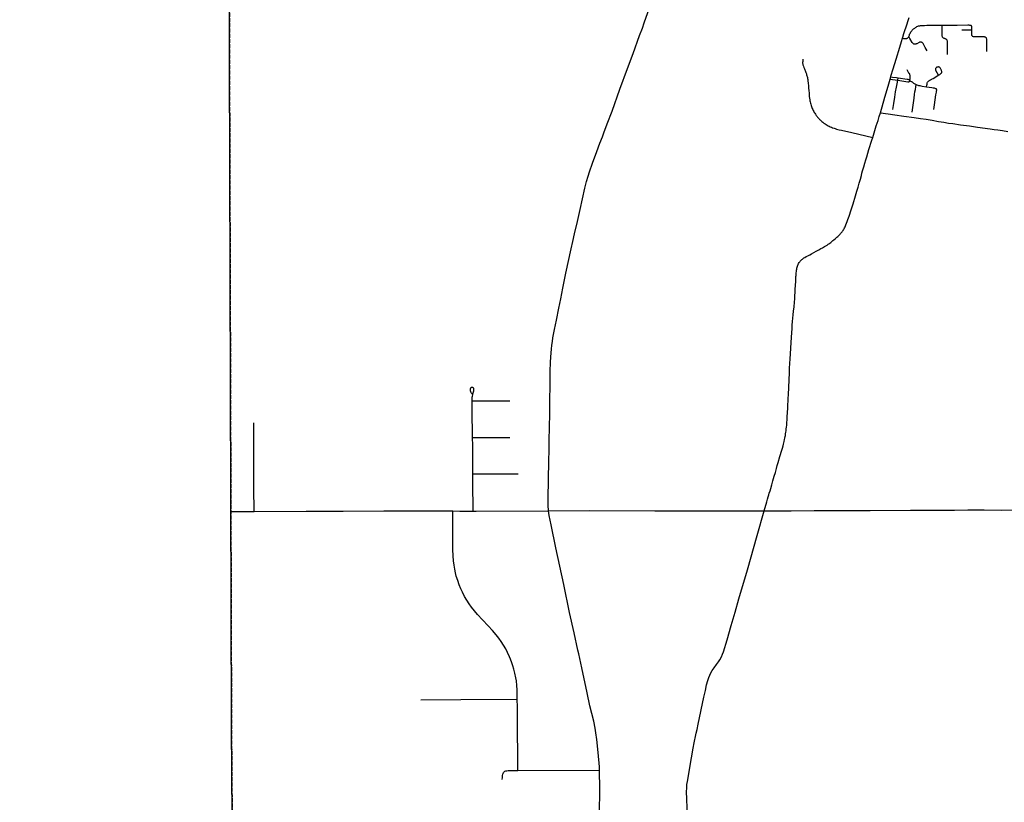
# Model space of a CAD drawing. Header units: feet. Extents: x 2113747 to 2516209, y 960708 to 1356798.
# Tile 17 of 92: x 2271117 to 2283286, y 1134075 to 1143748. Entities that reach past the tile are written whole.
import ezdxf

# ---------------------------------------------------------------- set-up
doc = ezdxf.new("R2010")
doc.units = ezdxf.units.FT
doc.header["$LTSCALE"] = 20
doc.header["$MEASUREMENT"] = 0
doc.linetypes.add('OhDOT_USTN3', pattern=[0.22, 0.165, -0.055])
for name, color, linetype in [('GM_X_Adjacent_County', 251, 'OhDOT_USTN3'), ('GM_X_City_Street', 251, 'Continuous'), ('GM_X_County', 251, 'OhDOT_USTN3'), ('GM_X_County_Road', 3, 'Continuous'), ('GM_X_Township', 251, 'OhDOT_USTN3'), ('GM_X_Township_Road', 4, 'Continuous'), ('GM_X_Township_Subdivision', 4, 'Continuous')]:
    doc.layers.add(name, color=color, linetype=linetype)

msp = doc.modelspace()

# ---------------------------------------------------------------- linework, layer by layer
at = {"layer": 'GM_X_Adjacent_County', "flags": 128}
msp.add_lwpolyline([(2192630, 1167520), (2192631, 1170404), (2192633, 1173673), (2192634, 1175629), (2192671, 1181169), (2192669, 1184775), (2192668, 1187767), (2192661, 1188885), (2192638, 1192623), (2192637, 1192687), (2192624, 1194838), (2192738, 1194840), (2198606, 1194974), (2199010, 1194983), (2204632, 1195040), (2205348, 1195050), (2205387, 1195051), (2205910, 1195059), (2205997, 1195060), (2208467, 1195087), (2214754, 1195227), (2218436, 1195308), (2224284, 1195429), (2225752, 1195458), (2225462, 1195534), (2225401, 1195595), (2225364, 1195691), (2225386, 1195871), (2225423, 1195969), (2225454, 1196101), (2225555, 1196175), (2225730, 1196146), (2225937, 1196104), (2226104, 1195950), (2226196, 1195762), (2226318, 1195778), (2226414, 1195876), (2226477, 1196120), (2226432, 1196340), (2226255, 1196528), (2226112, 1196634), (2226016, 1196777), (2225706, 1197038), (2225598, 1197214), (2225542, 1197429), (2225550, 1197574), (2225534, 1197683), (2225510, 1197752), (2225433, 1197823), (2225319, 1197810), (2225163, 1197850), (2225023, 1197884), (2224866, 1197996), (2224774, 1198238), (2224766, 1198416), (2224819, 1198833), (2224832, 1198918), (2224869, 1199050), (2224917, 1199124), (2224988, 1199164), (2225078, 1199177), (2225211, 1199143), (2225362, 1199058), (2225454, 1198986), (2225542, 1198976), (2225627, 1199021), (2225653, 1199069), (2225635, 1199164), (2225576, 1199318), (2225558, 1199409), (2225502, 1199641), (2225359, 1199810), (2225211, 1199887), (2225033, 1199916), (2224903, 1199927), (2224734, 1199887), (2224588, 1199837), (2224426, 1199853), (2224305, 1199924), (2224140, 1200009), (2224033, 1200099), (2223934, 1200224), (2223870, 1200324), (2223844, 1200457), (2223875, 1200571), (2223989, 1200714), (2224135, 1200891), (2224265, 1201013), (2224315, 1201058), (2224326, 1201095), (2224307, 1201143), (2224270, 1201186), (2224191, 1201257), (2224050, 1201262), (2223875, 1201254), (2223719, 1201260), (2223624, 1201297), (2223555, 1201352), (2223465, 1201458), (2223422, 1201570), (2223428, 1201647), (2223462, 1201752), (2223552, 1201843), (2223693, 1201904), (2223841, 1201967), (2223894, 1201999), (2223939, 1202044), (2223963, 1202134), (2223910, 1202269), (2223852, 1202341), (2223775, 1202357), (2223693, 1202349), (2223579, 1202304), (2223491, 1202259), (2223383, 1202227), (2223303, 1202248), (2223247, 1202301), (2223216, 1202378), (2223197, 1202484), (2223245, 1202643), (2223353, 1202799), (2223454, 1202942), (2223462, 1203019), (2223462, 1203064), (2223391, 1203189), (2223236, 1203283), (2223181, 1203339), (2223130, 1203396), (2223116, 1203464), (2223153, 1203562), (2223226, 1203633), (2223289, 1203695), (2223317, 1203766), (2223297, 1203887), (2223252, 1203949), (2223176, 1203975), (2223085, 1203955), (2223006, 1203918), (2222935, 1203853), (2222851, 1203698), (2222741, 1203608), (2222676, 1203594), (2222616, 1203610), (2222560, 1203698), (2222464, 1204074), (2222458, 1204286), (2222498, 1204359), (2222596, 1204452), (2222806, 1204585), (2222930, 1204676), (2222992, 1204741), (2223006, 1204789), (2222972, 1204848), (2222910, 1204913), (2222760, 1204955), (2222599, 1204969), (2222481, 1205009), (2222404, 1205077), (2222263, 1205241), (2222181, 1205337), (2222079, 1205407), (2221966, 1205441), (2221882, 1205472), (2221797, 1205517), (2221704, 1205619), (2221630, 1205687), (2221562, 1205698), (2221464, 1205681), (2221311, 1205613), (2221195, 1205577), (2221071, 1205582), (2220859, 1205622), (2220743, 1205681), (2220576, 1205823), (2220455, 1205944), (2220302, 1206023), (2220181, 1206074), (2220091, 1206150), (2220048, 1206308), (2220040, 1206484), (2219975, 1206616), (2219935, 1206710), (2219898, 1206817), (2219907, 1206919), (2220006, 1207032), (2220153, 1207136), (2220291, 1207227), (2220373, 1207289), (2220422, 1207378), (2220411, 1207566), (2220407, 1207761), (2220340, 1208008), (2220291, 1208255), (2220325, 1208431), (2220445, 1208769), (2220471, 1208945), (2220422, 1209154), (2220328, 1209282), (2220104, 1209492), (2219826, 1209709), (2219692, 1209851), (2219429, 1210204), (2219283, 1210473), (2219246, 1210694), (2219321, 1211065), (2219357, 1211201), (2219411, 1211402), (2219452, 1211743), (2219388, 1211972), (2219216, 1212230), (2219028, 1212466), (2218661, 1212777), (2218365, 1213088), (2218208, 1213347), (2218114, 1213710), (2218088, 1214033), (2218118, 1214403), (2218200, 1214647), (2218373, 1214973), (2218440, 1215097), (2218541, 1215411), (2218635, 1215696), (2218744, 1215898), (2218886, 1216149), (2219047, 1216370), (2219096, 1216517), (2219145, 1216741), (2219145, 1216921), (2219118, 1217142), (2219133, 1217333), (2219145, 1217521), (2219066, 1217817), (2219058, 1218049), (2219055, 1218326), (2219075, 1218515), (2219104, 1218655), (2219090, 1218754), (2219032, 1218922), (2218879, 1219180), (2218789, 1219297), (2218691, 1219360), (2218575, 1219379), (2218298, 1219383), (2217968, 1219293), (2217740, 1219274), (2217545, 1219308), (2217436, 1219297), (2217238, 1219297), (2217140, 1219345), (2217039, 1219458), (2216781, 1219757), (2216623, 1220057), (2216570, 1220251), (2216533, 1220570), (2216541, 1220687), (2216552, 1220844), (2216668, 1220915), (2216848, 1220915), (2217028, 1220836), (2217395, 1220687), (2217522, 1220769), (2217676, 1220956), (2217732, 1221095), (2217721, 1221245), (2217683, 1221395), (2217560, 1221466), (2217447, 1221395), (2217324, 1221398), (2217148, 1221466), (2216990, 1221616), (2216923, 1221672), (2216777, 1221754), (2216638, 1221784), (2216499, 1221758), (2216365, 1221702), (2216282, 1221679), (2216188, 1221762), (2216155, 1221904), (2216195, 1221993), (2217855, 1222014), (2218902, 1222026), (2221110, 1222045), (2224970, 1222054), (2226271, 1222054), (2227184, 1222047), (2228798, 1222028), (2230481, 1221983), (2231335, 1221971), (2233013, 1221964), (2233375, 1221986), (2235299, 1222030), (2235886, 1222019), (2238009, 1221952), (2239798, 1221947), (2240042, 1221947), (2240473, 1221945), (2240927, 1221944), (2242479, 1221940), (2243220, 1221939), (2246207, 1221908), (2259653, 1221765), (2265465, 1221711), (2271662, 1221657), (2271878, 1221655), (2272245, 1221652), (2272941, 1221646), (2272946, 1221095), (2272949, 1220734), (2272952, 1220381), (2272955, 1219996), (2272959, 1219527), (2272962, 1219225), (2272968, 1218487), (2272977, 1217406), (2272975, 1216501), (2272991, 1215563), (2273071, 1206556), (2273193, 1198453), (2273152, 1195400), (2273228, 1192712), (2273176, 1191453), (2273164, 1190519), (2273216, 1187364), (2273321, 1182083), (2273359, 1179654), (2273351, 1179125), (2273358, 1177776), (2273384, 1177023), (2273394, 1176620), (2273392, 1176176), (2273415, 1174720), (2273428, 1173104), (2273426, 1173044), (2273462, 1168895), (2273465, 1168621), (2273486, 1167056), (2273539, 1163372), (2273560, 1160546), (2273585, 1158808), (2273596, 1155295), (2273632, 1150488), (2273636, 1149823), (2273645, 1148717), (2273648, 1148193), (2273652, 1147706), (2273707, 1144117), (2273708, 1143906), (2273727, 1137672), (2273735, 1134958), (2273762, 1131307), (2273776, 1128908), (2273782, 1128013), (2273782, 1127896), (2273784, 1127599), (2273791, 1126395), (2273794, 1126045), (2273794, 1125938), (2273800, 1125028), (2273809, 1124393), (2273866, 1121327), (2273859, 1119170), (2273877, 1118817), (2273878, 1116829), (2273845, 1115019), (2273848, 1114656), (2273851, 1114281), (2273852, 1114201), (2273857, 1113636), (2273857, 1113575), (2273860, 1113281), (2273861, 1113069), (2273868, 1112294), (2273872, 1111794), (2273878, 1111173), (2273881, 1110748), (2273884, 1110420), (2273885, 1110318), (2273889, 1109866), (2273890, 1109708), (2273892, 1109492), (2273890, 1108659), (2273895, 1107881), (2273928, 1105260), (2273923, 1103969), (2273944, 1101977), (2274003, 1096382), (2274019, 1094549), (2274045, 1093010), (2274049, 1092053), (2274067, 1090515), (2273842, 1090511), (2272585, 1090487), (2271751, 1090471), (2270733, 1090435), (2268200, 1090405), (2267778, 1090418), (2267760, 1089304), (2267674, 1087762), (2267628, 1085890), (2267594, 1084592), (2267583, 1084035), (2267570, 1083741), (2267407, 1076551), (2267310, 1072879), (2267224, 1068546), (2267218, 1067680), (2267123, 1064546), (2267119, 1064405), (2267105, 1064278), (2267009, 1060529), (2266030, 1060558), (2264764, 1060590), (2264179, 1060605), (2263523, 1060622), (2262905, 1060648), (2262578, 1060658), (2262494, 1060660), (2262468, 1060662), (2262069, 1060670), (2259905, 1060723), (2259350, 1060738), (2254917, 1060860), (2252022, 1060939), (2251064, 1060965), (2247613, 1061077), (2245773, 1061157), (2240479, 1061338), (2240259, 1061347), (2239174, 1061390), (2237828, 1061436), (2234873, 1061544), (2228638, 1061772), (2226856, 1061837), (2226221, 1061860), (2224371, 1061928), (2218716, 1062135), (2216024, 1062234), (2214252, 1062298), (2212077, 1062442), (2210448, 1062486), (2205426, 1062621), (2204592, 1062652), (2204074, 1062671), (2204061, 1063896), (2204019, 1067962), (2204018, 1068050), (2203986, 1071081), (2203969, 1073268), (2203920, 1078643), (2203897, 1079534), (2203924, 1083122), (2203902, 1084169), (2203924, 1085137), (2203916, 1085866), (2203909, 1086298), (2203905, 1086752), (2203874, 1089335), (2203869, 1089766), (2203327, 1089754), (2199689, 1089720), (2199502, 1089725), (2198608, 1089726), (2198227, 1089715), (2197798, 1089713), (2197122, 1089708), (2195423, 1089703), (2195256, 1089695), (2194547, 1089678), (2193306, 1089676), (2192606, 1089672), (2192620, 1092103), (2192625, 1092538), (2192656, 1094120), (2192659, 1095336), (2192658, 1095923), (2192589, 1099322), (2192675, 1103193), (2192655, 1107796), (2192654, 1108034), (2192653, 1108440), (2192666, 1108661), (2192656, 1108900), (2192657, 1109083), (2192654, 1109924), (2192636, 1110047), (2192644, 1110729), (2192637, 1111738), (2192634, 1112043), (2192629, 1112564), (2192567, 1113876), (2192571, 1115766), (2192563, 1116200), (2192562, 1116521), (2192562, 1116842), (2192568, 1119399), (2192557, 1120002), (2192552, 1123337), (2192552, 1123393), (2192560, 1126776), (2192557, 1127768), (2192541, 1130027), (2192543, 1132646), (2192543, 1135847), (2192542, 1136084), (2192540, 1136744), (2192530, 1137575), (2192539, 1140482), (2192539, 1143381), (2192552, 1147211), (2192556, 1148676), (2192557, 1148924), (2192558, 1149453), (2192562, 1150577), (2192569, 1152461), (2192570, 1152863), (2192571, 1153176), (2192575, 1154176), (2192588, 1155252), (2192594, 1158495), (2192604, 1162456), (2192620, 1166969), (2192630, 1167520)], dxfattribs=at)
at = {"layer": 'GM_X_City_Street', "flags": 128}
for points in [[(2282027, 1143519), (2282031, 1143533), (2282044, 1143577), (2282056, 1143616), (2282072, 1143661), (2282105, 1143764), (2282109, 1143776)], [(2282106, 1143540), (2282109, 1143548), (2282112, 1143557), (2282116, 1143567), (2282121, 1143578), (2282125, 1143587), (2282131, 1143597), (2282137, 1143604), (2282142, 1143611), (2282149, 1143619), (2282156, 1143626), (2282164, 1143633), (2282172, 1143640), (2282179, 1143645), (2282187, 1143651), (2282195, 1143657), (2282205, 1143662), (2282215, 1143667), (2282224, 1143670), (2282232, 1143672), (2282242, 1143674), (2282251, 1143675), (2282263, 1143676), (2282278, 1143677), (2282287, 1143678), (2282299, 1143678), (2282327, 1143679), (2282518, 1143680)], [(2282585, 1143319), (2282584, 1143437), (2282584, 1143460), (2282583, 1143473), (2282582, 1143483), (2282580, 1143489), (2282578, 1143494), (2282576, 1143498), (2282572, 1143503), (2282569, 1143506), (2282565, 1143509), (2282560, 1143511), (2282556, 1143512), (2282549, 1143514), (2282542, 1143516), (2282536, 1143519), (2282531, 1143522), (2282526, 1143526), (2282523, 1143530), (2282520, 1143536), (2282518, 1143543), (2282518, 1143549), (2282517, 1143556), (2282517, 1143568), (2282517, 1143622), (2282518, 1143654), (2282518, 1143680)], [(2282518, 1143680), (2282519, 1143680), (2282704, 1143682), (2282833, 1143683), (2282847, 1143683), (2282857, 1143682), (2282863, 1143682), (2282867, 1143681), (2282871, 1143679), (2282875, 1143677), (2282877, 1143673), (2282879, 1143667), (2282880, 1143662), (2282881, 1143657), (2282880, 1143621)], [(2281883, 1143042), (2281885, 1143049), (2281912, 1143139), (2281949, 1143262), (2281994, 1143410), (2282015, 1143479), (2282027, 1143519)], [(2282027, 1143519), (2282041, 1143516), (2282056, 1143515), (2282062, 1143514), (2282068, 1143514), (2282074, 1143515), (2282081, 1143517), (2282087, 1143519), (2282091, 1143521), (2282095, 1143525), (2282098, 1143528), (2282101, 1143532), (2282104, 1143536), (2282106, 1143540)], [(2282333, 1143364), (2282309, 1143406), (2282286, 1143445), (2282282, 1143452), (2282279, 1143456), (2282276, 1143460), (2282272, 1143464), (2282268, 1143467), (2282264, 1143469), (2282260, 1143471), (2282255, 1143472), (2282251, 1143472), (2282247, 1143472), (2282242, 1143471), (2282238, 1143470), (2282232, 1143467), (2282204, 1143451), (2282198, 1143449), (2282193, 1143447), (2282187, 1143446), (2282182, 1143445), (2282177, 1143445), (2282172, 1143446), (2282168, 1143447), (2282163, 1143450), (2282160, 1143452), (2282155, 1143456), (2282152, 1143460), (2282147, 1143467), (2282120, 1143515), (2282106, 1143540)], [(2282759, 1143623), (2282819, 1143622), (2282880, 1143621)], [(2282880, 1143621), (2282879, 1143572), (2282880, 1143563), (2282882, 1143557), (2282884, 1143553), (2282887, 1143549), (2282890, 1143546), (2282894, 1143544), (2282899, 1143541), (2282905, 1143540), (2282910, 1143540), (2282933, 1143539), (2282974, 1143540), (2283015, 1143541), (2283022, 1143541), (2283029, 1143540), (2283035, 1143539), (2283040, 1143538), (2283045, 1143537), (2283049, 1143535), (2283053, 1143533), (2283056, 1143530), (2283058, 1143527), (2283061, 1143523), (2283062, 1143519), (2283064, 1143513), (2283064, 1143508), (2283064, 1143501), (2283064, 1143495), (2283065, 1143451), (2283067, 1143356)], [(2280795, 1143258), (2280795, 1143243), (2280794, 1143232), (2280793, 1143220), (2280793, 1143210), (2280794, 1143202), (2280796, 1143192), (2280798, 1143182), (2280802, 1143172), (2280809, 1143156), (2280816, 1143139), (2280821, 1143128), (2280825, 1143118), (2280829, 1143108), (2280833, 1143096), (2280837, 1143086), (2280840, 1143077), (2280843, 1143066), (2280846, 1143055), (2280849, 1143046), (2280852, 1143033), (2280854, 1143020), (2280856, 1143008), (2280858, 1142993), (2280861, 1142963), (2280864, 1142931), (2280867, 1142900), (2280870, 1142871), (2280872, 1142838), (2280876, 1142800), (2280878, 1142778), (2280881, 1142758), (2280883, 1142746), (2280886, 1142733), (2280890, 1142717), (2280894, 1142703), (2280898, 1142689), (2280903, 1142675), (2280908, 1142662), (2280913, 1142650), (2280919, 1142637), (2280924, 1142626), (2280931, 1142614), (2280937, 1142602), (2280944, 1142591), (2280951, 1142580), (2280957, 1142571), (2280962, 1142564), (2280971, 1142553), (2280977, 1142545), (2280983, 1142538), (2280991, 1142529), (2280997, 1142522), (2281003, 1142516), (2281010, 1142509), (2281019, 1142501), (2281031, 1142490), (2281042, 1142480), (2281055, 1142471), (2281071, 1142460), (2281084, 1142451), (2281097, 1142443), (2281108, 1142437), (2281120, 1142431), (2281133, 1142424), (2281148, 1142418), (2281163, 1142411), (2281181, 1142406), (2281196, 1142401), (2281213, 1142395), (2281244, 1142388), (2281272, 1142381), (2281401, 1142353), (2281659, 1142293)], [(2282326, 1142920), (2282329, 1142938), (2282331, 1142950), (2282332, 1142960), (2282334, 1142968), (2282337, 1142975), (2282340, 1142981), (2282343, 1142984), (2282347, 1142988), (2282354, 1142993), (2282361, 1142997), (2282367, 1143001), (2282374, 1143005), (2282388, 1143013), (2282405, 1143023), (2282464, 1143057), (2282487, 1143071), (2282496, 1143077), (2282502, 1143082), (2282507, 1143086), (2282510, 1143090), (2282512, 1143093), (2282514, 1143098), (2282514, 1143103), (2282513, 1143109), (2282511, 1143116), (2282509, 1143122), (2282505, 1143129), (2282502, 1143136), (2282497, 1143145), (2282493, 1143151), (2282489, 1143156), (2282484, 1143160), (2282479, 1143162), (2282473, 1143164), (2282468, 1143164), (2282463, 1143163), (2282458, 1143162), (2282453, 1143160), (2282449, 1143157), (2282445, 1143155), (2282442, 1143152), (2282439, 1143149), (2282436, 1143145), (2282434, 1143140), (2282434, 1143134), (2282435, 1143128), (2282436, 1143123), (2282469, 1143068)], [(2281874, 1143012), (2281883, 1143042)], [(2281883, 1143042), (2281902, 1143039), (2281952, 1143032), (2281973, 1143029)], [(2281968, 1142999), (2281973, 1143029)], [(2281973, 1143029), (2282087, 1143013), (2282094, 1143012), (2282100, 1143010), (2282106, 1143008), (2282110, 1143005), (2282113, 1143002), (2282116, 1142999), (2282118, 1142996), (2282120, 1142992)], [(2282120, 1142992), (2282122, 1143023), (2282123, 1143036), (2282122, 1143046), (2282122, 1143054), (2282121, 1143059), (2282119, 1143066), (2282117, 1143072), (2282112, 1143081), (2282107, 1143089), (2282099, 1143104), (2282086, 1143127)], [(2281754, 1142597), (2281810, 1142792), (2281849, 1142926), (2281874, 1143012)], [(2281874, 1143012), (2281902, 1143008), (2281968, 1142999)], [(2281909, 1142637), (2281920, 1142713), (2281933, 1142792), (2281937, 1142824), (2281942, 1142856), (2281952, 1142912), (2281960, 1142955), (2281968, 1142999)], [(2281968, 1142999), (2282018, 1142992), (2282094, 1142981), (2282101, 1142980), (2282106, 1142980), (2282111, 1142982), (2282115, 1142986), (2282118, 1142988), (2282120, 1142992)], [(2282120, 1142992), (2282133, 1142986), (2282140, 1142982), (2282147, 1142978), (2282155, 1142973), (2282165, 1142965), (2282172, 1142959), (2282179, 1142955), (2282188, 1142949), (2282196, 1142946), (2282197, 1142945)], [(2282145, 1142605), (2282171, 1142779), (2282177, 1142823), (2282182, 1142858), (2282187, 1142887), (2282192, 1142917), (2282197, 1142945)], [(2282197, 1142945), (2282202, 1142943), (2282206, 1142942), (2282215, 1142939), (2282227, 1142936), (2282242, 1142933), (2282256, 1142931), (2282270, 1142928), (2282326, 1142920)], [(2282326, 1142920), (2282357, 1142915), (2282391, 1142909), (2282406, 1142907), (2282419, 1142904), (2282428, 1142902), (2282435, 1142899), (2282442, 1142896), (2282445, 1142893), (2282448, 1142889)], [(2282413, 1142638), (2282422, 1142695), (2282432, 1142758), (2282441, 1142819), (2282447, 1142853), (2282449, 1142869), (2282450, 1142876), (2282450, 1142882), (2282449, 1142886), (2282448, 1142889)], [(2281659, 1142293), (2281704, 1142435), (2281725, 1142502), (2281740, 1142552), (2281754, 1142597)], [(2281754, 1142597), (2281850, 1142583), (2281934, 1142571), (2282044, 1142557), (2282170, 1142539), (2282248, 1142527), (2282318, 1142517), (2282394, 1142504), (2282471, 1142491), (2282538, 1142480), (2282597, 1142471), (2282649, 1142463), (2282744, 1142450), (2282856, 1142434), (2282954, 1142420), (2283112, 1142399), (2283160, 1142392), (2283207, 1142386), (2283265, 1142378), (2283328, 1142368)], [(2280627, 1139311), (2280630, 1139370), (2280633, 1139441), (2280638, 1139555), (2280643, 1139620), (2280647, 1139689), (2280656, 1139823), (2280662, 1139933), (2280665, 1139973), (2280669, 1140019), (2280673, 1140058), (2280677, 1140102), (2280682, 1140147), (2280687, 1140200), (2280692, 1140256), (2280695, 1140299), (2280697, 1140338), (2280700, 1140378), (2280702, 1140420), (2280704, 1140459), (2280708, 1140521), (2280711, 1140558), (2280711, 1140572), (2280713, 1140588), (2280714, 1140606), (2280715, 1140621), (2280717, 1140636), (2280719, 1140652), (2280721, 1140664), (2280723, 1140675), (2280726, 1140689), (2280729, 1140702), (2280733, 1140712), (2280737, 1140723), (2280742, 1140733), (2280749, 1140745), (2280758, 1140757), (2280764, 1140763), (2280770, 1140770), (2280776, 1140776), (2280783, 1140783), (2280792, 1140790), (2280801, 1140797), (2280810, 1140803), (2280821, 1140810), (2280836, 1140819), (2280857, 1140830), (2280881, 1140843), (2280904, 1140856), (2280933, 1140871), (2280962, 1140887), (2280995, 1140905), (2281019, 1140919), (2281039, 1140929), (2281052, 1140937), (2281064, 1140945), (2281079, 1140954), (2281095, 1140963), (2281108, 1140972), (2281118, 1140979), (2281128, 1140986), (2281142, 1140996), (2281154, 1141006), (2281167, 1141017), (2281179, 1141026), (2281194, 1141039), (2281208, 1141051), (2281218, 1141060), (2281228, 1141070), (2281239, 1141081), (2281248, 1141090), (2281256, 1141099), (2281263, 1141107), (2281273, 1141118), (2281280, 1141126), (2281287, 1141135), (2281294, 1141144), (2281299, 1141153), (2281306, 1141163), (2281312, 1141175), (2281318, 1141186), (2281324, 1141199), (2281329, 1141212), (2281336, 1141231), (2281344, 1141252), (2281353, 1141277), (2281368, 1141320), (2281393, 1141396), (2281417, 1141474), (2281448, 1141572), (2281465, 1141629), (2281480, 1141679), (2281494, 1141729), (2281508, 1141777), (2281519, 1141821), (2281527, 1141849), (2281535, 1141880), (2281551, 1141930), (2281564, 1141976), (2281576, 1142016), (2281586, 1142054), (2281613, 1142143), (2281649, 1142259), (2281659, 1142293)], [(2277686, 1139631), (2277689, 1139677), (2277695, 1139725), (2277700, 1139769), (2277707, 1139814), (2277728, 1139920), (2277750, 1140034)], [(2280625, 1139259), (2280627, 1139311)], [(2277267, 1135351), (2277266, 1135465), (2277262, 1135520), (2277256, 1135576), (2277250, 1135614), (2277237, 1135671), (2277224, 1135722), (2277212, 1135763), (2277200, 1135797), (2277183, 1135843), (2277171, 1135873), (2277146, 1135927), (2277124, 1135970), (2277096, 1136018), (2277068, 1136062), (2277040, 1136102), (2277005, 1136146), (2276960, 1136198), (2276905, 1136258), (2276836, 1136329), (2276777, 1136395), (2276738, 1136440), (2276700, 1136489), (2276671, 1136529), (2276642, 1136573), (2276616, 1136619), (2276589, 1136671), (2276569, 1136713), (2276550, 1136762), (2276530, 1136818), (2276513, 1136872), (2276503, 1136910), (2276493, 1136958), (2276485, 1137007), (2276479, 1137059), (2276475, 1137122), (2276472, 1137201), (2276470, 1137289), (2276469, 1137378), (2276469, 1137476), (2276470, 1137565), (2276470, 1137676)], [(2276075, 1135342), (2276567, 1135347), (2277267, 1135351)], [(2277274, 1134468), (2277272, 1134688), (2277270, 1134930), (2277268, 1135252), (2277267, 1135351)]]:
    msp.add_lwpolyline(points, dxfattribs=at)
at = {"layer": 'GM_X_County', "flags": 128}
msp.add_lwpolyline([(2353397, 1222451), (2356858, 1222526), (2358764, 1222568), (2364180, 1222723), (2365829, 1222755), (2369645, 1222836), (2372194, 1222881), (2374472, 1222924), (2379690, 1223029), (2379735, 1219826), (2379742, 1219374), (2379833, 1216178), (2380014, 1209139), (2380003, 1203413), (2380022, 1202249), (2380179, 1195356), (2380181, 1194352), (2380359, 1187412), (2380412, 1186569), (2380419, 1184193), (2380463, 1181823), (2380682, 1170163), (2380746, 1166807), (2380771, 1165044), (2380824, 1161382), (2380824, 1161039), (2380878, 1157552), (2380892, 1156694), (2381026, 1152330), (2381034, 1152023), (2381158, 1145150), (2381235, 1140057), (2381269, 1137568), (2381334, 1132856), (2381336, 1132676), (2381343, 1132210), (2381380, 1130882), (2381388, 1130504), (2381409, 1129491), (2381422, 1128859), (2381524, 1123853), (2381544, 1122872), (2381624, 1118858), (2381679, 1116097), (2382044, 1104151), (2382074, 1096083), (2382125, 1091787), (2380307, 1091766), (2379221, 1091753), (2378988, 1091751), (2374063, 1091696), (2368829, 1091637), (2365146, 1091594), (2364291, 1091584), (2363494, 1091575), (2360811, 1091544), (2360599, 1091542), (2358848, 1091522), (2355371, 1091477), (2352195, 1091435), (2348514, 1091386), (2345661, 1091348), (2342697, 1091308), (2341799, 1091296), (2335157, 1091206), (2333216, 1091180), (2331837, 1091161), (2328725, 1091118), (2328615, 1091117), (2326938, 1091094), (2326732, 1091091), (2324108, 1091056), (2318107, 1090974), (2313863, 1090917), (2307056, 1090903), (2301402, 1090840), (2299895, 1090831), (2299145, 1090827), (2298147, 1090820), (2294565, 1090800), (2294190, 1090795), (2291695, 1090779), (2287536, 1090733), (2283974, 1090692), (2281184, 1090660), (2280571, 1090646), (2279737, 1090638), (2276111, 1090564), (2275965, 1090561), (2275354, 1090544), (2275300, 1090545), (2274067, 1090515), (2274049, 1092053), (2274045, 1093010), (2274019, 1094549), (2274003, 1096382), (2273944, 1101977), (2273923, 1103969), (2273928, 1105260), (2273895, 1107881), (2273890, 1108659), (2273892, 1109492), (2273890, 1109708), (2273889, 1109866), (2273885, 1110318), (2273884, 1110420), (2273881, 1110748), (2273878, 1111173), (2273872, 1111794), (2273868, 1112294), (2273861, 1113069), (2273860, 1113281), (2273857, 1113575), (2273857, 1113636), (2273852, 1114201), (2273851, 1114281), (2273848, 1114656), (2273845, 1115019), (2273878, 1116829), (2273877, 1118817), (2273859, 1119170), (2273866, 1121327), (2273809, 1124393), (2273800, 1125028), (2273794, 1125938), (2273794, 1126045), (2273791, 1126395), (2273784, 1127599), (2273782, 1127896), (2273782, 1128013), (2273776, 1128908), (2273762, 1131307), (2273735, 1134958), (2273727, 1137672), (2273708, 1143906), (2273707, 1144117), (2273652, 1147706), (2273648, 1148193), (2273645, 1148717), (2273636, 1149823), (2273632, 1150488), (2273596, 1155295), (2273585, 1158808), (2273560, 1160546), (2273539, 1163372), (2273486, 1167056), (2273465, 1168621), (2273462, 1168895), (2273426, 1173044), (2273428, 1173104), (2273415, 1174720), (2273392, 1176176), (2273394, 1176620), (2273384, 1177023), (2273358, 1177776), (2273351, 1179125), (2273359, 1179654), (2273321, 1182083), (2273216, 1187364), (2273164, 1190519), (2273176, 1191453), (2273228, 1192712), (2273152, 1195400), (2273193, 1198453), (2273071, 1206556), (2272991, 1215563), (2272975, 1216501), (2272977, 1217406), (2272968, 1218487), (2272962, 1219225), (2272959, 1219527), (2272955, 1219996), (2272952, 1220381), (2272949, 1220734), (2272946, 1221095), (2272941, 1221646), (2274226, 1221624), (2276584, 1221584), (2279436, 1221567), (2287284, 1221586), (2287634, 1221587), (2288155, 1221588), (2289133, 1221589), (2291838, 1221592), (2294724, 1221588), (2295595, 1221591), (2298613, 1221605), (2299175, 1221609), (2303374, 1221676), (2308426, 1221766), (2313088, 1221841), (2315600, 1221874), (2319071, 1221920), (2326584, 1222061), (2327982, 1222076), (2333341, 1222133), (2335682, 1222157), (2338510, 1222201), (2341239, 1222245), (2343737, 1222286), (2344324, 1222288), (2349300, 1222361), (2350843, 1222395), (2353397, 1222451)], dxfattribs=at)
at = {"layer": 'GM_X_County_Road', "flags": 128}
for points in [[(2278836, 1143707), (2278882, 1143837), (2278897, 1143879)], [(2277933, 1140917), (2277952, 1141005), (2277974, 1141101), (2278010, 1141255), (2278044, 1141402), (2278103, 1141664), (2278124, 1141747), (2278142, 1141814), (2278158, 1141867), (2278196, 1141975), (2278250, 1142119), (2278288, 1142221), (2278318, 1142301), (2278336, 1142350), (2278378, 1142460), (2278438, 1142616), (2278536, 1142891), (2278629, 1143143), (2278697, 1143328), (2278779, 1143553), (2278814, 1143645), (2278836, 1143707)], [(2277750, 1140034), (2277780, 1140181), (2277804, 1140296), (2277831, 1140431), (2277852, 1140534), (2277868, 1140615), (2277933, 1140917)], [(2277651, 1137677), (2277649, 1137748), (2277648, 1137830), (2277656, 1138296), (2277659, 1138427), (2277662, 1138545), (2277668, 1138876), (2277675, 1139394), (2277678, 1139518), (2277686, 1139631)], [(2277914, 1136422), (2277840, 1136767), (2277744, 1137220), (2277686, 1137503), (2277662, 1137618), (2277651, 1137677)], [(2278165, 1135269), (2278129, 1135430), (2278063, 1135738), (2278026, 1135912), (2278017, 1135957), (2277970, 1136171), (2277914, 1136422)], [(2278282, 1134471), (2278281, 1134513), (2278278, 1134559), (2278270, 1134647), (2278257, 1134772), (2278248, 1134853), (2278237, 1134934), (2278228, 1134992), (2278211, 1135078), (2278165, 1135269)], [(2278288, 1133192), (2278285, 1133654), (2278284, 1133932), (2278285, 1134238), (2278282, 1134471)]]:
    msp.add_lwpolyline(points, dxfattribs=at)
at = {"layer": 'GM_X_Township', "flags": 128}
msp.add_lwpolyline([(2273707, 1144117), (2274451, 1144100), (2275848, 1144130), (2275977, 1144134), (2276352, 1144118), (2276673, 1144104), (2278962, 1144111), (2282224, 1144168), (2282616, 1144160), (2282946, 1144163), (2283046, 1144164), (2284147, 1144164), (2284989, 1144172), (2286547, 1144191), (2290241, 1144201), (2292293, 1144206), (2295498, 1144177), (2297667, 1144176), (2299033, 1144176), (2299034, 1144014), (2299048, 1140868), (2299048, 1140750), (2299048, 1140210), (2299046, 1140060), (2299044, 1139886), (2299058, 1135395), (2299058, 1135376), (2299059, 1134619), (2299063, 1131449), (2299075, 1121792), (2299080, 1118654), (2298613, 1118657), (2291694, 1118700), (2291590, 1118700), (2286495, 1118732), (2284462, 1118744), (2279390, 1118776), (2279102, 1118777), (2278181, 1118783), (2278095, 1118774), (2278026, 1118784), (2276682, 1118792), (2275473, 1118800), (2273939, 1118799), (2273877, 1118817), (2273859, 1119170), (2273866, 1121327), (2273809, 1124393), (2273800, 1125028), (2273794, 1125938), (2273794, 1126045), (2273791, 1126395), (2273784, 1127599), (2273782, 1127896), (2273782, 1128013), (2273776, 1128908), (2273762, 1131307), (2273735, 1134958), (2273727, 1137672), (2273708, 1143906), (2273707, 1144117)], dxfattribs=at)
at = {"layer": 'GM_X_Township_Road', "flags": 128}
for points in [[(2280318, 1137676), (2280350, 1137788), (2280359, 1137820), (2280368, 1137852), (2280375, 1137877), (2280381, 1137896), (2280390, 1137926), (2280399, 1137955), (2280412, 1138000), (2280425, 1138047), (2280443, 1138107), (2280456, 1138153), (2280470, 1138200), (2280480, 1138236), (2280491, 1138274), (2280512, 1138349), (2280535, 1138427), (2280543, 1138453), (2280552, 1138483), (2280556, 1138500), (2280562, 1138520), (2280566, 1138536), (2280571, 1138560), (2280574, 1138576), (2280578, 1138595), (2280580, 1138610), (2280583, 1138628), (2280586, 1138648), (2280589, 1138666), (2280591, 1138689), (2280594, 1138714), (2280596, 1138731), (2280597, 1138750), (2280599, 1138775), (2280601, 1138799), (2280602, 1138828), (2280604, 1138853), (2280606, 1138879), (2280607, 1138904), (2280609, 1138934), (2280611, 1138966), (2280612, 1138995), (2280613, 1139028), (2280615, 1139072), (2280617, 1139110), (2280619, 1139142), (2280621, 1139177), (2280624, 1139240), (2280625, 1139259)], [(2273727, 1137670), (2274014, 1137671)], [(2274014, 1137671), (2274657, 1137674), (2275116, 1137674), (2275618, 1137676), (2275991, 1137678), (2276032, 1137678)], [(2276032, 1137678), (2276470, 1137676)], [(2276470, 1137676), (2276556, 1137675)], [(2276556, 1137675), (2276720, 1137674)], [(2276720, 1137674), (2276760, 1137674)], [(2276760, 1137674), (2277651, 1137677)], [(2277651, 1137677), (2278164, 1137680), (2278966, 1137679), (2279064, 1137679), (2279163, 1137679)], [(2279163, 1137679), (2279958, 1137677)], [(2279369, 1133912), (2279362, 1134108), (2279360, 1134211), (2279361, 1134246), (2279364, 1134294), (2279369, 1134333), (2279420, 1134625), (2279442, 1134745), (2279454, 1134809), (2279473, 1134909), (2279477, 1134928), (2279488, 1134977), (2279503, 1135041), (2279571, 1135376), (2279591, 1135455), (2279607, 1135525), (2279621, 1135579), (2279633, 1135616), (2279646, 1135647), (2279660, 1135677), (2279677, 1135705), (2279699, 1135738), (2279728, 1135778), (2279753, 1135812), (2279769, 1135837), (2279789, 1135873), (2279803, 1135906), (2279814, 1135935), (2279859, 1136084), (2279911, 1136261), (2279960, 1136427), (2280003, 1136589), (2280111, 1136947), (2280232, 1137372), (2280318, 1137676)], [(2279958, 1137677), (2280158, 1137677), (2280318, 1137676)], [(2280318, 1137676), (2280651, 1137679)], [(2280651, 1137679), (2280935, 1137681), (2281249, 1137681)], [(2281249, 1137681), (2281273, 1137681)], [(2281273, 1137681), (2281626, 1137683), (2282127, 1137684)], [(2282127, 1137684), (2282672, 1137686), (2282833, 1137688), (2283037, 1137688), (2283253, 1137687), (2283414, 1137688), (2283589, 1137690), (2283850, 1137695), (2284179, 1137697), (2284605, 1137698), (2284835, 1137700), (2285000, 1137702), (2285291, 1137706), (2285442, 1137708), (2285691, 1137708), (2285856, 1137706), (2285902, 1137707)], [(2277081, 1134357), (2277082, 1134380), (2277085, 1134406), (2277088, 1134421), (2277092, 1134433), (2277098, 1134443), (2277106, 1134452), (2277114, 1134458), (2277124, 1134463), (2277136, 1134466), (2277154, 1134468), (2277171, 1134468), (2277274, 1134468)], [(2277274, 1134468), (2278282, 1134471)]]:
    msp.add_lwpolyline(points, dxfattribs=at)
at = {"layer": 'GM_X_Township_Subdivision', "flags": 128}
for points in [[(2276707, 1139036), (2276707, 1139054), (2276708, 1139070), (2276709, 1139081), (2276712, 1139094), (2276716, 1139111), (2276722, 1139134), (2276727, 1139149), (2276730, 1139161), (2276730, 1139167), (2276731, 1139173), (2276730, 1139178), (2276730, 1139183), (2276729, 1139188), (2276726, 1139193), (2276724, 1139196), (2276721, 1139199), (2276718, 1139201), (2276714, 1139202), (2276710, 1139203), (2276706, 1139203), (2276702, 1139202), (2276698, 1139200), (2276695, 1139199), (2276691, 1139196), (2276689, 1139193), (2276687, 1139189), (2276685, 1139185), (2276684, 1139181), (2276683, 1139176), (2276683, 1139172), (2276684, 1139167), (2276685, 1139162), (2276686, 1139158), (2276687, 1139155), (2276690, 1139149), (2276693, 1139143), (2276696, 1139138), (2276701, 1139132), (2276706, 1139126), (2276714, 1139117)], [(2276715, 1138586), (2276715, 1138687), (2276711, 1138821), (2276707, 1139036)], [(2276707, 1139036), (2277175, 1139036)], [(2274014, 1137671), (2274014, 1137709), (2274012, 1137922), (2274012, 1138090), (2274010, 1138412), (2274011, 1138767)], [(2276715, 1138586), (2277174, 1138583)], [(2276718, 1138133), (2276716, 1138486), (2276715, 1138586)], [(2276718, 1138133), (2277278, 1138134)], [(2276720, 1137674), (2276720, 1137717), (2276719, 1137986), (2276718, 1138133)]]:
    msp.add_lwpolyline(points, dxfattribs=at)

doc.saveas('drawing.dxf')
